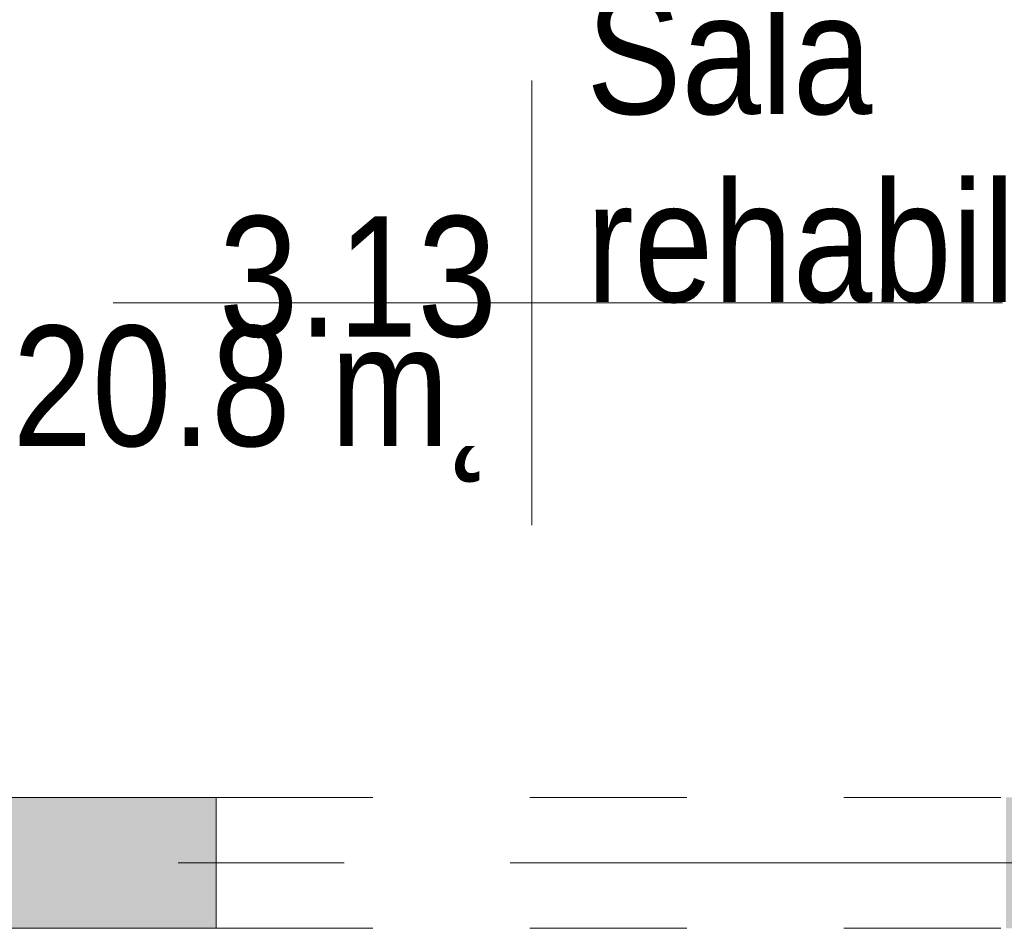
# Model space of a CAD drawing. Header units: centimetres. Extents: x -1737 to 22393, y -8842 to 3838.
# Tile 149 of 167: x 681 to 869, y 2831 to 3004. Entities that reach past the tile are written whole.
import ezdxf

# ---------------------------------------------------------------- set-up
doc = ezdxf.new("R2010")
doc.units = ezdxf.units.CM
doc.linetypes.add('Dash', pattern=[60, 30, -30])
doc.linetypes.add('Oś', pattern=[222.25, 127, -31.75, 31.75, -31.75])
for name, color, linetype, lineweight in [('A-AREA-IDEN', 2, 'Continuous', 13), ('A-DOOR', 31, 'Continuous', 13), ('A-DOOR-HDLN', 31, 'Continuous', 13), ('A-WALL', 113, 'Continuous', 13), ('A-WALL-PATT', 111, 'Continuous', 13), ('S-GRID', 1, 'Continuous', 13)]:
    doc.layers.add(name, color=color, linetype=linetype, lineweight=lineweight)
doc.styles.add('Arial_7', font='arial.ttf', dxfattribs={"width": 0.85, "height": 23})

# ---------------------------------------------------------------- blocks, each defined once
blk = doc.blocks.new('OTWOR_DRZWIOWY_NIEZABUD - 151x205-2280554-3_piętro I __3_90 m_ - stan projektowany')
at = {"layer": 'A-DOOR-HDLN', "linetype": 'Dash', "lineweight": 9}
for p, q in [((-75.5, 12.5), (75.5, 12.5)), ((-75.5, -12.5), (75.5, -12.5))]:
    blk.add_line(p, q, dxfattribs=at)
blk = doc.blocks.new('METKA_POMIESZCZENIA2 - Rozbudowana - bez ramki-2396678-3_piętro I __3_90 m_ - stan projektowany')
at = {"layer": 'A-AREA-IDEN'}
for p, q in [((0, 0.425), (0, 0)), ((0.0976, 0), (-0.8, 0)), ((-0.8, 0), (0.9, 0)), ((0, 0), (0, -0.425))]:
    blk.add_line(p, q, dxfattribs=at)

msp = doc.modelspace()

# ---------------------------------------------------------------- hatches: boundary and pattern name
at = {"layer": 'A-WALL-PATT', "lineweight": 5}
h = msp.add_hatch(color=254, dxfattribs=at)
h.paths.add_polyline_path([(-1232.62, 2830.83), (-1058.62, 2830.83), (-1058.62, 2855.83), (-1232.62, 2855.83)], flags=0)
h.paths.add_polyline_path([(-922.62, 2830.83), (-758.62, 2830.83), (-758.62, 2855.83), (-957.62, 2855.83), (-957.62, 2830.83)], flags=0)
h.paths.add_polyline_path([(-567.62, 2830.83), (-567.62, 2855.83), (-657.62, 2855.83), (-657.62, 2830.83)], flags=0)
h.paths.add_polyline_path([(718.38, 2830.83), (718.38, 2855.83), (542.38, 2855.83), (542.38, 2830.83), (584.53, 2830.83)], flags=0)
h.paths.add_polyline_path([(1049.38, 2830.83), (1209.38, 2830.83), (1209.38, 2855.83), (869.38, 2855.83), (869.38, 2830.83), (993.38, 2830.83)], flags=0)

# ---------------------------------------------------------------- linework, layer by layer
at = {"layer": 'A-WALL', "lineweight": 9}
for p, q in [((718.38, 2855.83), (498.38, 2855.83)), ((718.38, 2830.83), (718.38, 2855.83)), ((718.38, 2830.83), (498.38, 2830.83))]:
    msp.add_line(p, q, dxfattribs=at)
at = {"layer": 'S-GRID', "linetype": 'Oś'}
msp.add_line((-1225.62, 2843.33), (1859.41, 2843.33), dxfattribs=at)

# ---------------------------------------------------------------- block references
at = {"layer": 'A-AREA-IDEN', "color": 0, "xscale": 99.99999999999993, "yscale": 99.99999999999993, "zscale": 99.99999999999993}
msp.add_blockref('METKA_POMIESZCZENIA2 - Rozbudowana - bez ramki-2396678-3_piętro I __3_90 m_ - stan projektowany', (778.73, 2950.38), dxfattribs=at)
at = {"layer": 'A-DOOR', "lineweight": 9}
msp.add_blockref('OTWOR_DRZWIOWY_NIEZABUD - 151x205-2280554-3_piętro I __3_90 m_ - stan projektowany', (793.88, 2843.33), dxfattribs=at)

# ---------------------------------------------------------------- texts
at = {"layer": 'A-AREA-IDEN', "color": 0, "char_height": 23, "line_spacing_factor": 0.936439, "style": 'Arial_7'}
for s, insert, width, attachment_point in [('\\pxt3.69565,7.3913,11.08696,14.78261,18.47826,22.17391,25.86957,29.56522,33.26087,36.95652,40.65217,44.34783,48.04348,51.73913,55.43478,59.13043,62.82609,66.52174,70.21739,73.91304,77.6087,81.30435,85,88.69565,92.3913,96.08696,99.78261,103.47826,107.17391,110.86957,114.56522,118.26087;{Sala\\Prehabilitacyjna}', (789.15, 2943.6), 172.04, 7), ('\\pxqr,t3.69565,7.3913,11.08696,14.78261,18.47826,22.17391,25.86957,29.56522,33.26087,36.95652,40.65217,44.34783,48.04348,51.73913,55.43478,59.13043,62.82609,66.52174,70.21739,73.91304,77.6087,81.30435,85,88.69565,92.3913,96.08696,99.78261,103.47826,107.17391,110.86957,114.56522,118.26087;{3.13}', (772.07, 2943.6), 52.87, 9), ('\\pt84.99995,169.9999,255.00008,340.00003,424.99998,509.99993,595.00011,680.00006,765.00001,849.99996,934.99991,1020.00009,1105.00004,1189.99999,1274.99994,1359.99989,1445.00007,1530.00002,1614.99997,1699.99992,1785.0001,1870.00005,1955,2039.99995,2124.9999,2210.00008,2295.00003,2379.99998,2464.99993,2550.00011,2635.00006,2720.00001;20.8 m˛', (772.07, 2945.99), 91.63, 3)]:
    msp.add_mtext(s, dxfattribs=dict(at, insert=insert, width=width, attachment_point=attachment_point))

doc.saveas('drawing.dxf')
